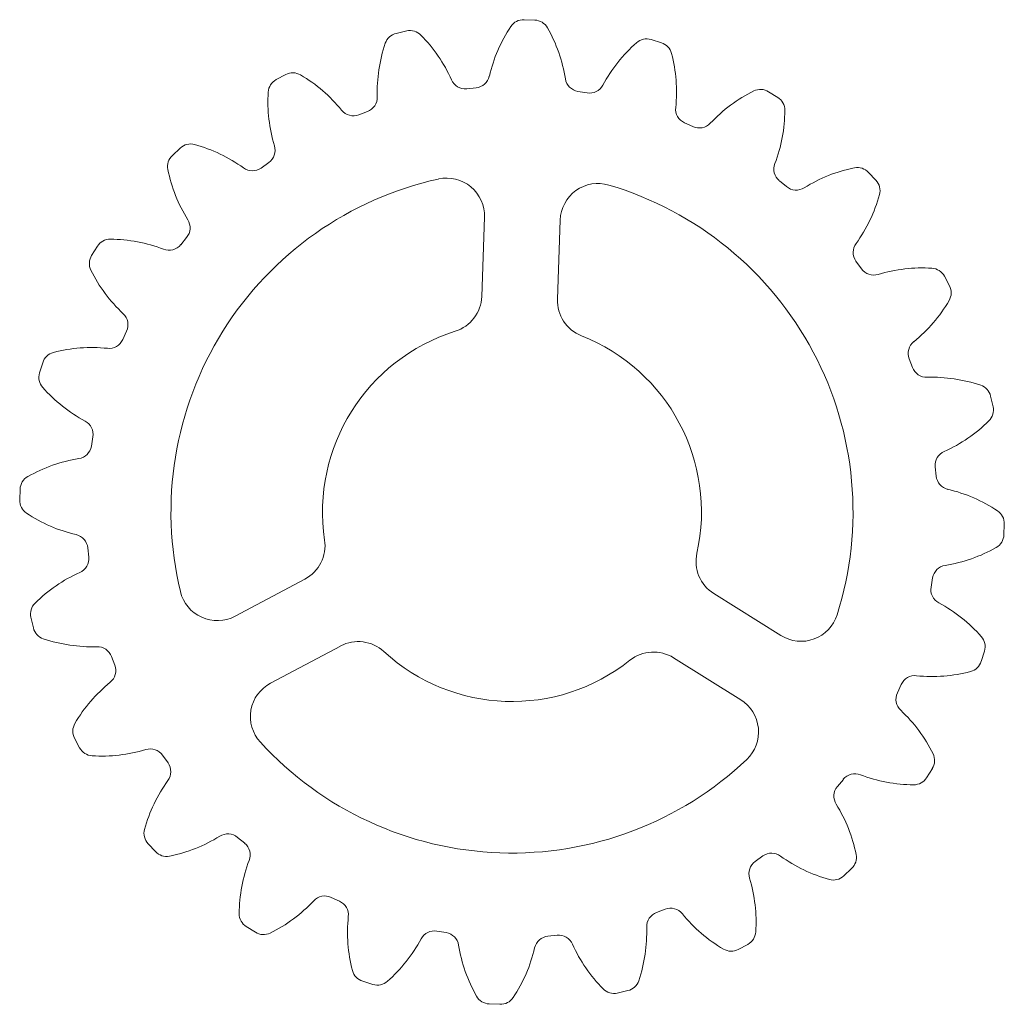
# Model space of a CAD drawing. Header units: millimetres. Extents: x -27 to 233, y 374 to 634.
import ezdxf

# ---------------------------------------------------------------- set-up
doc = ezdxf.new("R2010")
doc.units = ezdxf.units.MM

msp = doc.modelspace()

# ---------------------------------------------------------------- linework, layer by layer
at = {"color": 7, "linetype": 'Continuous', "lineweight": 15}
for p, q in [((109.37, 634.05), (106.53, 634.15)), ((75.57, 631.19), (72.8, 630.55)), ((142.77, 628.07), (140.05, 628.91)), ((43.66, 619.67), (41.15, 618.33)), ((93.87, 616.18), (91.42, 615.95)), ((123.16, 614.82), (120.74, 615.23)), ((173.48, 613.65), (171.07, 615.16)), ((65.22, 609.91), (62.91, 609.05)), ((151.11, 605.93), (148.87, 606.95)), ((15.82, 600.28), (13.73, 598.34)), ((39.16, 596.44), (37.16, 595.01)), ((199.41, 591.78), (197.47, 593.86)), ((175.81, 590.1), (173.91, 591.67)), ((96.1, 582), (95.36, 561.12)), ((115.35, 560.41), (116.09, 581.29)), ((-6.06, 574.35), (-7.57, 571.94)), ((17.49, 576.68), (15.92, 574.78)), ((195.56, 568.43), (194.13, 570.43)), ((218.79, 563.93), (217.46, 566.45)), ((1.66, 551.99), (0.64, 549.75)), ((-20.48, 543.64), (-21.31, 540.92)), ((209.04, 542.38), (208.17, 544.68)), ((230.31, 532.02), (229.67, 534.79)), ((-7.23, 524.04), (-7.64, 521.61)), ((215.31, 513.73), (215.07, 516.18)), ((-26.46, 510.25), (-26.56, 507.41)), ((233.18, 498.22), (233.28, 501.06)), ((-8.59, 494.74), (-8.36, 492.29)), ((48.71, 486.53), (30.26, 476.73)), ((213.95, 484.43), (214.36, 486.85)), ((174.33, 471.63), (156.62, 482.71)), ((-23.59, 476.44), (-22.96, 473.67)), ((39.64, 459.07), (58.09, 468.87)), ((-2.32, 466.09), (-1.46, 463.78)), ((146.01, 465.76), (163.73, 454.68)), ((227.2, 464.82), (228.03, 467.54)), ((205.05, 456.48), (206.08, 458.72)), ((-12.08, 444.53), (-10.74, 442.02)), ((11.15, 440.04), (12.58, 438.03)), ((212.78, 434.11), (214.29, 436.53)), ((189.23, 431.79), (190.8, 433.68)), ((30.91, 418.36), (32.81, 416.8)), ((7.31, 416.69), (9.25, 414.61)), ((167.55, 412.03), (169.56, 413.46)), ((190.9, 408.18), (192.98, 410.12)), ((55.6, 402.54), (57.84, 401.52)), ((141.5, 398.56), (143.81, 399.42)), ((33.24, 394.81), (35.65, 393.31)), ((83.55, 393.64), (85.98, 393.24)), ((112.85, 392.29), (115.3, 392.52)), ((163.06, 388.8), (165.57, 390.13)), ((63.95, 380.39), (66.67, 379.56)), ((131.15, 377.28), (133.92, 377.92)), ((97.34, 374.41), (100.18, 374.31))]:
    msp.add_line(p, q, dxfattribs=at)
for centre, radius, start, end in [((106.39, 630.16), 4, 87.974, 146.2863), ((109.23, 630.06), 4, 29.6618, 87.974), ((136.34, 610.17), 40, 146.2863, 166.8775), ((77.95, 612.24), 40, 9.0706, 29.6618), ((73.7, 626.65), 4, 102.974, 161.2863), ((76.47, 627.29), 4, 44.6618, 102.974), ((50.86, 601.98), 40, 24.0706, 44.6618), ((138.88, 625.08), 4, 72.974, 131.2863), ((107.79, 615.1), 40, 161.2863, 181.8775), ((162.63, 598.03), 40, 131.2863, 151.8775), ((141.6, 624.25), 4, 14.6618, 72.974), ((106.77, 615.14), 40, 354.0706, 14.6618), ((45.53, 616.14), 4, 59.6618, 117.974), ((27.35, 585.06), 40, 39.0706, 59.6618), ((93.48, 620.16), 4, 275.474, 346.8775), ((121.4, 619.18), 4, 189.0706, 260.474), ((43.02, 614.8), 4, 117.974, 176.2863), ((91.03, 619.93), 4, 204.0706, 275.474), ((123.83, 618.77), 4, 260.474, 331.8775), ((78.95, 612.47), 40, 176.2863, 196.8775), ((63.82, 613.66), 4, 290.474, 1.8775), ((184.89, 579.49), 40, 116.2863, 136.8775), ((168.95, 611.77), 4, 57.974, 116.2863), ((171.36, 610.26), 4, 359.6618, 57.974), ((150.53, 610.59), 4, 174.0706, 245.474), ((61.51, 612.8), 4, 219.0706, 290.474), ((135.36, 610.47), 40, 339.0706, 359.6618), ((152.77, 609.57), 4, 245.474, 316.8775), ((18.54, 597.36), 4, 74.6618, 132.974), ((9.02, 562.64), 40, 54.0706, 74.6618), ((36.84, 599.7), 4, 305.474, 16.8775), ((16.46, 595.42), 4, 132.974, 191.2863), ((176.45, 594.76), 4, 159.0706, 230.474), ((201.59, 555.83), 40, 101.2863, 121.8775), ((194.54, 591.13), 4, 42.974, 101.2863), ((51.77, 602.46), 40, 191.2863, 211.8775), ((34.84, 598.27), 4, 234.0706, 305.474), ((103.36, 504.23), 90, 102.4516, 193.4965), ((86.11, 582.35), 10, 357.974, 102.4516), ((126.08, 580.94), 10, 73.4965, 177.974), ((103.36, 504.23), 90, 342.4516, 73.4965), ((178.35, 593.19), 4, 230.474, 301.8775), ((196.48, 589.05), 4, 344.6618, 42.974), ((161.76, 598.57), 40, 324.0706, 344.6618), ((14.4, 579.23), 4, 320.474, 31.8775), ((-2.67, 572.23), 4, 89.6618, 147.974), ((-2.88, 536.23), 40, 69.0706, 89.6618), ((12.84, 577.33), 4, 249.0706, 320.474), ((197.39, 572.75), 4, 144.0706, 215.474), ((-4.18, 569.82), 4, 147.974, 206.2863), ((28.1, 585.76), 40, 206.2863, 226.8775), ((198.82, 570.75), 4, 215.474, 286.8775), ((211.59, 528.64), 40, 86.2863, 106.8775), ((213.93, 564.57), 4, 27.974, 86.2863), ((215.26, 562.06), 4, 329.6618, 27.974), ((85.37, 561.47), 10, 287.4453, 357.974), ((125.35, 560.06), 10, 177.974, 248.5028), ((184.19, 580.24), 40, 309.0706, 329.6618), ((-1.98, 553.65), 4, 335.474, 46.8775), ((103.36, 504.23), 50, 107.4453, 188.5028), ((-3, 551.41), 4, 264.0706, 335.474), ((103.36, 504.23), 50, 347.4453, 68.5028), ((211.92, 546.08), 4, 129.0706, 200.474), ((-16.66, 542.47), 4, 104.6618, 162.974), ((-7.54, 507.64), 40, 84.0706, 104.6618), ((-17.49, 539.75), 4, 162.974, 221.2863), ((212.78, 543.78), 4, 200.474, 271.8775), ((214.22, 499.8), 40, 71.2863, 91.8775), ((9.56, 563.51), 40, 221.2863, 241.8775), ((225.77, 533.9), 4, 12.974, 71.2863), ((226.41, 531.13), 4, 314.6618, 12.974), ((-11.18, 524.7), 4, 350.474, 61.8775), ((201.11, 556.73), 40, 294.0706, 314.6618), ((-11.58, 522.27), 4, 279.0706, 350.474), ((219.05, 516.56), 4, 114.0706, 185.474), ((-4.65, 478.82), 40, 99.0706, 119.6618), ((-22.46, 510.11), 4, 119.6618, 177.974), ((219.29, 514.11), 4, 185.474, 256.8775), ((209.3, 471.26), 40, 56.2863, 76.8775), ((-22.56, 507.27), 4, 177.974, 236.2863), ((229.28, 501.2), 4, 357.974, 56.2863), ((-2.58, 537.21), 40, 236.2863, 256.8775), ((-12.57, 494.36), 4, 5.474, 76.8775), ((44.02, 495.36), 10, 297.974, 8.5028), ((229.18, 498.36), 4, 299.6618, 357.974), ((211.36, 529.64), 40, 279.0706, 299.6618), ((-12.34, 491.91), 4, 294.0706, 5.474), ((161.92, 491.19), 10, 167.4453, 237.974), ((218.3, 486.19), 4, 99.0706, 170.474), ((5.61, 451.74), 40, 114.0706, 134.6618), ((217.89, 483.77), 4, 170.474, 241.8775), ((25.57, 485.56), 10, 193.4965, 297.974), ((-19.7, 477.34), 4, 134.6618, 192.974), ((197.15, 444.96), 40, 41.2863, 61.8775), ((179.64, 480.11), 10, 237.974, 342.4516), ((-19.06, 474.57), 4, 192.974, 251.2863), ((-7.51, 508.67), 40, 251.2863, 271.8775), ((224.21, 468.71), 4, 342.974, 41.2863), ((-6.07, 464.69), 4, 20.474, 91.8775), ((62.78, 460.04), 10, 47.4453, 117.974), ((103.36, 504.23), 50, 227.4453, 308.5028), ((140.71, 457.28), 10, 57.974, 128.5028), ((-5.21, 462.39), 4, 309.0706, 20.474), ((223.37, 466), 4, 284.6618, 342.974), ((209.72, 457.06), 4, 84.0706, 155.474), ((214.26, 500.82), 40, 264.0706, 284.6618), ((22.53, 428.23), 40, 129.0706, 149.6618), ((44.33, 450.24), 10, 117.974, 222.4516), ((208.69, 454.82), 4, 155.474, 226.8775), ((158.42, 446.2), 10, 313.4965, 57.974), ((178.62, 422.7), 40, 26.2863, 46.8775), ((-8.54, 446.41), 4, 149.6618, 207.974), ((-7.21, 443.9), 4, 207.974, 266.2863), ((103.36, 504.23), 90, 222.4516, 313.4965), ((-4.88, 479.82), 40, 266.2863, 286.8775), ((7.9, 437.72), 4, 35.474, 106.8775), ((210.89, 438.65), 4, 327.974, 26.2863), ((9.32, 435.71), 4, 324.0706, 35.474), ((193.88, 431.14), 4, 69.0706, 140.474), ((209.6, 472.24), 40, 249.0706, 269.6618), ((209.39, 436.24), 4, 269.6618, 327.974), ((44.95, 409.89), 40, 144.0706, 164.6618), ((192.31, 429.24), 4, 140.474, 211.8775), ((154.95, 406), 40, 11.2863, 31.8775), ((10.24, 419.42), 4, 164.6618, 222.974), ((5.13, 452.64), 40, 281.2863, 301.8775), ((28.36, 415.28), 4, 50.474, 121.8775), ((30.26, 413.71), 4, 339.0706, 50.474), ((12.17, 417.34), 4, 222.974, 281.2863), ((171.88, 410.2), 4, 54.0706, 125.474), ((197.7, 445.83), 40, 234.0706, 254.6618), ((190.25, 413.05), 4, 312.974, 11.2863), ((71.36, 397.99), 40, 159.0706, 179.6618), ((169.87, 408.77), 4, 125.474, 196.8775), ((188.17, 411.11), 4, 254.6618, 312.974), ((127.77, 396), 40, 356.2863, 16.8775), ((53.94, 398.9), 4, 65.474, 136.8775), ((21.83, 428.97), 40, 296.2863, 316.8775), ((56.18, 397.88), 4, 354.0706, 65.474), ((35.36, 398.21), 4, 179.6618, 237.974), ((142.9, 394.81), 4, 110.474, 181.8775), ((145.21, 395.67), 4, 39.0706, 110.474), ((179.37, 423.4), 40, 219.0706, 239.6618), ((99.95, 393.33), 40, 174.0706, 194.6618), ((37.77, 396.7), 4, 237.974, 296.2863), ((82.89, 389.7), 4, 80.474, 151.8775), ((85.32, 389.29), 4, 9.0706, 80.474), ((115.68, 388.54), 4, 24.0706, 95.474), ((98.92, 393.37), 40, 341.2863, 1.8775), ((163.69, 393.67), 4, 297.974, 356.2863), ((44.08, 410.44), 40, 311.2863, 331.8775), ((128.77, 396.23), 40, 189.0706, 209.6618), ((113.23, 388.3), 4, 95.474, 166.8775), ((155.86, 406.48), 40, 204.0706, 224.6618), ((70.38, 398.29), 40, 326.2863, 346.8775), ((161.18, 392.33), 4, 239.6618, 297.974), ((65.12, 384.22), 4, 194.6618, 252.974), ((67.84, 383.39), 4, 252.974, 311.2863), ((133.02, 381.82), 4, 282.974, 341.2863), ((130.25, 381.18), 4, 224.6618, 282.974), ((97.48, 378.41), 4, 209.6618, 267.974), ((100.33, 378.31), 4, 267.974, 326.2863)]:
    msp.add_arc(centre, radius, start, end, dxfattribs=at)

doc.saveas('drawing.dxf')
